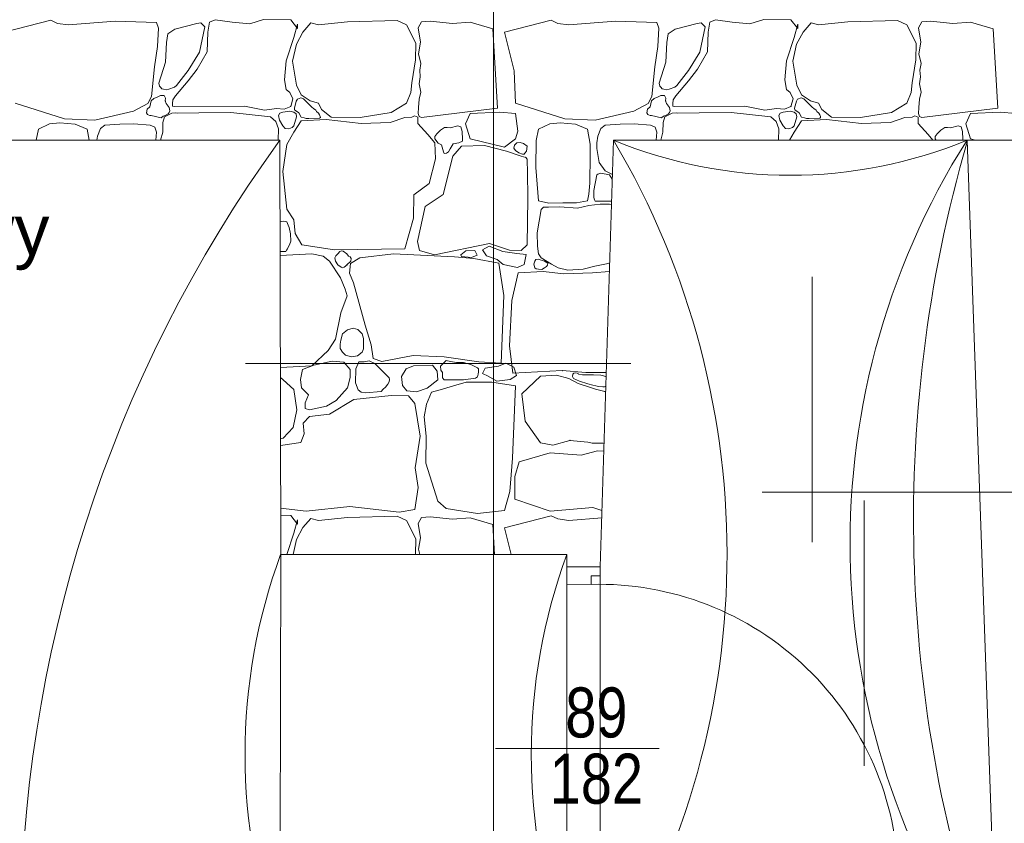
# Model space of a CAD drawing. Header units: millimetres. Extents: x -573548 to 674770, y -210017 to -47794.
# Tile 158 of 234: x 99977 to 102929, y -96006 to -93597. Entities that reach past the tile are written whole.
import ezdxf
from ezdxf.enums import TextEntityAlignment as Align

# ---------------------------------------------------------------- set-up
doc = ezdxf.new("R2010")
doc.units = ezdxf.units.MM
for name, color, linetype, lineweight in [('A.02 RZUT PIWNICY_is$0$_HATCH_Nr_pióra__18', 8, 'Continuous', 9), ('A.02 RZUT PIWNICY_is$0$A-DRZWI_Nr_pióra__9', 8, 'Continuous', 9), ('A.02 RZUT PIWNICY_is$0$A-WYSOKOSCI_Nr_pióra__7', 8, 'Continuous', 9), ('A.02 RZUT PIWNICY_is$0$DIM MALY_Nr_pióra__8', 8, 'Continuous', 9), ('A.02 RZUT PIWNICY_is$0$DRZWI_Nr_pióra__41', 8, 'Continuous', 9), ('A.02 RZUT PIWNICY_is$0$opisy inne_Nr_pióra__1', 8, 'Continuous', 9), ('A.02 RZUT PIWNICY_is$0$opisy inne_Nr_pióra__12', 8, 'Continuous', 9), ('A.02 RZUT PIWNICY_is$0$opisy inne_Nr_pióra__25', 8, 'Continuous', 9), ('A.02 RZUT PIWNICY_is$0$podciagi_Nr_pióra__1', 8, 'Continuous', 9), ('A.02 RZUT PIWNICY_is$0$strop_Nr_pióra__1', 8, 'Continuous', 9), ('A.02 RZUT PIWNICY_is$0$Structural - Bearing_Nr_pióra__21', 8, 'Continuous', 9), ('A.02 RZUT PIWNICY_is$0$Structural - Grid', 8, 'Continuous', 9), ('A.02 RZUT PIWNICY_is$0$Structural - Grid_Nr_pióra__17', 8, 'Continuous', 9)]:
    doc.layers.add(name, color=color, linetype=linetype, lineweight=lineweight)
doc.styles.add('A.02 RZUT PIWNICY_is$0$STYL_AUTOMATYCZNY_1', font='arial.ttf')
doc.styles.add('A.02 RZUT PIWNICY_is$0$STYL_AUTOMATYCZNY_4', font='arial.ttf', dxfattribs={"width": 0.8})

# ---------------------------------------------------------------- blocks, each defined once
blk = doc.blocks.new('*X48632')
at = {"layer": 'A.02 RZUT PIWNICY_is$0$_HATCH_Nr_pióra__18'}
for p, q in [((100500, -93635.1), (100639.9, -93598.7)), ((100639.9, -93598.7), (100660.1, -93608.2)), ((100660.1, -93608.2), (100693.4, -93613.1)), ((100693.4, -93613.1), (100833.4, -93602)), ((100833.4, -93602), (100956.8, -93605.7)), ((100956.8, -93605.7), (100963.4, -93622.2)), ((101077.8, -93608.2), (101011.7, -93626)), ((101090.2, -93606.5), (101077.8, -93608.2)), ((101101.9, -93618.9), (101090.2, -93606.5)), ((101115.8, -93604.4), (101111.3, -93634.6)), ((101133.2, -93597.8), (101115.8, -93604.4)), ((101183.5, -93604.4), (101133.2, -93597.8)), ((101236.4, -93609.4), (101183.5, -93604.4)), ((101277.6, -93596.6), (101236.4, -93609.4)), ((101359.4, -93597.8), (101277.6, -93596.6)), ((101379.6, -93623.8), (101359.4, -93597.8)), ((101420, -93606.9), (101396.1, -93634.2)), ((101442.3, -93613.1), (101420, -93606.9)), ((101529.4, -93603.6), (101442.3, -93613.1)), ((101678.9, -93599.9), (101529.4, -93603.6)), ((101706.5, -93613.1), (101678.9, -93599.9)), ((101751.5, -93604), (101741.5, -93621.5)), ((101777.5, -93601.5), (101751.5, -93604)), ((101844.8, -93608.6), (101777.5, -93601.5)), ((101897.7, -93604.4), (101844.8, -93608.6)), ((101965.2, -93624.7), (101897.7, -93604.4)), ((102000, -93635.1), (102139.9, -93598.7)), ((102139.9, -93598.7), (102160.1, -93608.2)), ((102160.1, -93608.2), (102193.4, -93613.1)), ((102193.4, -93613.1), (102333.4, -93602)), ((102333.4, -93602), (102456.8, -93605.7)), ((102456.8, -93605.7), (102463.4, -93622.2)), ((102577.8, -93608.2), (102511.7, -93626)), ((102590.2, -93606.5), (102577.8, -93608.2)), ((102601.9, -93618.9), (102590.2, -93606.5)), ((102615.8, -93604.4), (102611.3, -93634.6)), ((102633.2, -93597.8), (102615.8, -93604.4)), ((102683.5, -93604.4), (102633.2, -93597.8)), ((102736.4, -93609.4), (102683.5, -93604.4)), ((102777.6, -93596.6), (102736.4, -93609.4)), ((102859.4, -93597.8), (102777.6, -93596.6)), ((102879.6, -93623.8), (102859.4, -93597.8)), ((102920, -93606.9), (102896.1, -93634.2)), ((102942.3, -93613.1), (102920, -93606.9)), ((103029.4, -93603.6), (102942.3, -93613.1)), ((103178.9, -93599.9), (103029.4, -93603.6)), ((103206.5, -93613.1), (103178.9, -93599.9)), ((103251.5, -93604), (103241.5, -93621.5)), ((103277.5, -93601.5), (103251.5, -93604)), ((103344.8, -93608.6), (103277.5, -93601.5)), ((103397.7, -93604.4), (103344.8, -93608.6)), ((103465.2, -93624.7), (103397.7, -93604.4)), ((100963.4, -93622.2), (100959.7, -93677.9)), ((100991.1, -93639.9), (100987, -93665.1)), ((101011.7, -93626), (100991.1, -93639.9)), ((101085.7, -93694.9), (101101.9, -93618.9)), ((101111.3, -93634.6), (101108.8, -93693.2)), ((101368.9, -93650.7), (101380, -93610.6)), ((101396.1, -93634.2), (101376.3, -93670.1)), ((101380, -93610.6), (101379.6, -93623.8)), ((101735, -93667.6), (101706.5, -93613.1)), ((101741.5, -93621.5), (101748.2, -93664.9)), ((101979.6, -93862.4), (101965.2, -93624.7)), ((102029.5, -93750.8), (102000, -93635.1)), ((102463.4, -93622.2), (102459.7, -93677.9)), ((102491.1, -93639.9), (102487, -93665.1)), ((102511.7, -93626), (102491.1, -93639.9)), ((102585.7, -93694.9), (102601.9, -93618.9)), ((102611.3, -93634.6), (102608.8, -93693.2)), ((102868.9, -93650.7), (102880, -93610.6)), ((102896.1, -93634.2), (102876.3, -93670.1)), ((102880, -93610.6), (102879.6, -93623.8)), ((103235, -93667.6), (103206.5, -93613.1)), ((103241.5, -93621.5), (103248.2, -93664.9)), ((103479.6, -93862.4), (103465.2, -93624.7)), ((100987, -93665.1), (100983.7, -93725)), ((101346.2, -93720.9), (101368.9, -93650.7)), ((101733.8, -93717.1), (101735, -93667.6)), ((101748.2, -93664.9), (101742.7, -93699.1)), ((102487, -93665.1), (102483.7, -93725)), ((102846.2, -93720.9), (102868.9, -93650.7)), ((103233.8, -93717.1), (103235, -93667.6)), ((103248.2, -93664.9), (103242.7, -93699.1)), ((100959.7, -93677.9), (100951.4, -93739)), ((101052.2, -93749.8), (101085.7, -93694.9)), ((101108.8, -93693.2), (101078.7, -93746)), ((101376.3, -93670.1), (101365.1, -93721.7)), ((102459.7, -93677.9), (102451.4, -93739)), ((102552.2, -93749.8), (102585.7, -93694.9)), ((102608.8, -93693.2), (102578.7, -93746)), ((102876.3, -93670.1), (102865.1, -93721.7)), ((100983.7, -93725), (100963.7, -93787.3)), ((101341.2, -93777.4), (101346.2, -93720.9)), ((101365.1, -93721.7), (101376.7, -93793.9)), ((101723, -93786.1), (101733.8, -93717.1)), ((101742.7, -93699.1), (101749.4, -93728.3)), ((101749.4, -93728.3), (101746.1, -93748.5)), ((102483.7, -93725), (102463.7, -93787.3)), ((102841.2, -93777.4), (102846.2, -93720.9)), ((102865.1, -93721.7), (102876.7, -93793.9)), ((103223, -93786.1), (103233.8, -93717.1)), ((103242.7, -93699.1), (103249.4, -93728.3)), ((103249.4, -93728.3), (103246.1, -93748.5)), ((100951.4, -93739), (100942, -93827.4)), ((101017.2, -93794.7), (101052.2, -93749.8)), ((101078.7, -93746), (101052.2, -93780.7)), ((101746.1, -93748.5), (101748, -93768.3)), ((102033.3, -93847.6), (102029.5, -93750.8)), ((102451.4, -93739), (102442, -93827.4)), ((102517.2, -93794.7), (102552.2, -93749.8)), ((102578.7, -93746), (102552.2, -93780.7)), ((103246.1, -93748.5), (103248, -93768.3)), ((100963.7, -93787.3), (100965.9, -93796.2)), ((101052.2, -93780.7), (101013.9, -93825.3)), ((101345.7, -93806.3), (101341.2, -93777.4)), ((101719.7, -93815), (101723, -93786.1)), ((101748, -93768.3), (101744.4, -93789.1)), ((102463.7, -93787.3), (102465.9, -93796.2)), ((102552.2, -93780.7), (102513.9, -93825.3)), ((102845.7, -93806.3), (102841.2, -93777.4)), ((103219.7, -93815), (103223, -93786.1)), ((103248, -93768.3), (103244.4, -93789.1)), ((100965.9, -93796.2), (100969.3, -93799.7)), ((100969.3, -93799.7), (100973, -93804.7)), ((100973, -93804.7), (100977.7, -93805.6)), ((100977.7, -93805.6), (100986.9, -93807.3)), ((100986.9, -93807.3), (100994.5, -93805.1)), ((100994.5, -93805.1), (101010.7, -93799.4)), ((101010.7, -93799.4), (101017.2, -93794.7)), ((101357.3, -93815.4), (101345.7, -93806.3)), ((101366, -93834.4), (101357.3, -93815.4)), ((101376.7, -93793.9), (101390.7, -93822.8)), ((101706.5, -93847.2), (101719.7, -93815)), ((101750, -93814.4), (101744.2, -93835.1)), ((101744.4, -93789.1), (101750, -93814.4)), ((102465.9, -93796.2), (102469.3, -93799.7)), ((102469.3, -93799.7), (102473, -93804.7)), ((102473, -93804.7), (102477.7, -93805.6)), ((102477.7, -93805.6), (102486.9, -93807.3)), ((102486.9, -93807.3), (102494.5, -93805.1)), ((102494.5, -93805.1), (102510.7, -93799.4)), ((102510.7, -93799.4), (102517.2, -93794.7)), ((102857.3, -93815.4), (102845.7, -93806.3)), ((102866, -93834.4), (102857.3, -93815.4)), ((102876.7, -93793.9), (102890.7, -93822.8)), ((103206.5, -93847.2), (103219.7, -93815)), ((103250, -93814.4), (103244.2, -93835.1)), ((103244.4, -93789.1), (103250, -93814.4)), ((100942, -93827.4), (100930.8, -93848)), ((100941.1, -93840.6), (100937, -93858.6)), ((100948.9, -93833.3), (100941.1, -93840.6)), ((100960.7, -93828), (100948.9, -93833.3)), ((100969.4, -93824.3), (100960.7, -93828)), ((100980.4, -93824.5), (100969.4, -93824.3)), ((100983.9, -93832.6), (100980.4, -93824.5)), ((100983.3, -93840.6), (100983.9, -93832.6)), ((100986.2, -93848.8), (100983.3, -93840.6)), ((101006.4, -93837.8), (101005.5, -93848.3)), ((101013.9, -93825.3), (101006.4, -93837.8)), ((101359.4, -93857.1), (101366, -93834.4)), ((101375.6, -93841.4), (101370.4, -93862)), ((101379.3, -93835.2), (101375.6, -93841.4)), ((101389.4, -93831.7), (101379.3, -93835.2)), ((101398.1, -93834.3), (101389.4, -93831.7)), ((101390.7, -93822.8), (101417.6, -93840.6)), ((101422.4, -93859.9), (101398.1, -93834.3)), ((101417.6, -93840.6), (101442.3, -93847.2)), ((101744.2, -93835.1), (101742.4, -93860.3)), ((102442, -93827.4), (102430.8, -93848)), ((102441.1, -93840.6), (102437, -93858.6)), ((102448.9, -93833.3), (102441.1, -93840.6)), ((102460.7, -93828), (102448.9, -93833.3)), ((102469.4, -93824.3), (102460.7, -93828)), ((102480.4, -93824.5), (102469.4, -93824.3)), ((102483.9, -93832.6), (102480.4, -93824.5)), ((102483.3, -93840.6), (102483.9, -93832.6)), ((102486.2, -93848.8), (102483.3, -93840.6)), ((102506.4, -93837.8), (102505.5, -93848.3)), ((102513.9, -93825.3), (102506.4, -93837.8)), ((102859.4, -93857.1), (102866, -93834.4)), ((102875.6, -93841.4), (102870.4, -93862)), ((102879.3, -93835.2), (102875.6, -93841.4)), ((102889.4, -93831.7), (102879.3, -93835.2)), ((102898.1, -93834.3), (102889.4, -93831.7)), ((102890.7, -93822.8), (102917.6, -93840.6)), ((102922.4, -93859.9), (102898.1, -93834.3)), ((102917.6, -93840.6), (102942.3, -93847.2)), ((103244.2, -93835.1), (103242.4, -93860.3)), ((100681.6, -93894.2), (100533.3, -93847.6)), ((100888.3, -93871.5), (100772, -93898.6)), ((100930.8, -93848), (100888.3, -93871.5)), ((100929.1, -93865), (100926.8, -93876.1)), ((100926.8, -93876.1), (100930, -93881.3)), ((100937, -93858.6), (100929.1, -93865)), ((100994.9, -93860.4), (100986.2, -93848.8)), ((100992.5, -93879.8), (100995.4, -93875.5)), ((100997.4, -93870.7), (100994.9, -93860.4)), ((100995.4, -93875.5), (100997.4, -93870.7)), ((101005.5, -93848.3), (101005.4, -93856.4)), ((101005.4, -93856.4), (101009.7, -93857.1)), ((101009.7, -93857.1), (101221.1, -93856.7)), ((101084.4, -93876.1), (101020.5, -93877.7)), ((101179.8, -93875.7), (101084.4, -93876.1)), ((101298.7, -93888.9), (101179.8, -93875.7)), ((101221.1, -93856.7), (101280.9, -93868.2)), ((101280.9, -93868.2), (101316.4, -93863.3)), ((101316.4, -93863.3), (101340, -93865.7)), ((101335.8, -93874), (101327.3, -93877.4)), ((101356.8, -93871.8), (101335.8, -93874)), ((101340, -93865.7), (101359.4, -93857.1)), ((101369.3, -93874), (101356.8, -93871.8)), ((101375.3, -93879.6), (101369.3, -93874)), ((101370.4, -93862), (101370.7, -93867.1)), ((101370.7, -93867.1), (101373.9, -93869.9)), ((101373.9, -93869.9), (101384, -93876.1)), ((101384, -93876.1), (101390.5, -93889.4)), ((101427.5, -93863.7), (101422.4, -93859.9)), ((101434.7, -93868.3), (101427.5, -93863.7)), ((101437.2, -93872.9), (101434.7, -93868.3)), ((101442.4, -93877.3), (101437.2, -93872.9)), ((101442.3, -93847.2), (101451.8, -93866.6)), ((101451.8, -93866.6), (101481.1, -93889.3)), ((101567.8, -93890.1), (101660.3, -93875.7)), ((101660.3, -93875.7), (101706.5, -93847.2)), ((101742.4, -93860.3), (101741.5, -93878)), ((101751.5, -93890.9), (101979.6, -93862.4)), ((101986.6, -93874.6), (101897.7, -93878)), ((102033.9, -93878), (101986.6, -93874.6)), ((102181.6, -93894.2), (102033.3, -93847.6)), ((102388.3, -93871.5), (102272, -93898.6)), ((102430.8, -93848), (102388.3, -93871.5)), ((102429.1, -93865), (102426.8, -93876.1)), ((102426.8, -93876.1), (102430, -93881.3)), ((102437, -93858.6), (102429.1, -93865)), ((102494.9, -93860.4), (102486.2, -93848.8)), ((102492.5, -93879.8), (102495.4, -93875.5)), ((102497.4, -93870.7), (102494.9, -93860.4)), ((102495.4, -93875.5), (102497.4, -93870.7)), ((102505.5, -93848.3), (102505.4, -93856.4)), ((102505.4, -93856.4), (102509.7, -93857.1)), ((102509.7, -93857.1), (102721.1, -93856.7)), ((102584.4, -93876.1), (102520.5, -93877.7)), ((102679.8, -93875.7), (102584.4, -93876.1)), ((102798.7, -93888.9), (102679.8, -93875.7)), ((102721.1, -93856.7), (102780.9, -93868.2)), ((102780.9, -93868.2), (102816.4, -93863.3)), ((102816.4, -93863.3), (102840, -93865.7)), ((102835.8, -93874), (102827.3, -93877.4)), ((102856.8, -93871.8), (102835.8, -93874)), ((102840, -93865.7), (102859.4, -93857.1)), ((102869.3, -93874), (102856.8, -93871.8)), ((102875.3, -93879.6), (102869.3, -93874)), ((102870.4, -93862), (102870.7, -93867.1)), ((102870.7, -93867.1), (102873.9, -93869.9)), ((102873.9, -93869.9), (102884, -93876.1)), ((102884, -93876.1), (102890.5, -93889.4)), ((102927.5, -93863.7), (102922.4, -93859.9)), ((102934.7, -93868.3), (102927.5, -93863.7)), ((102937.2, -93872.9), (102934.7, -93868.3)), ((102942.4, -93877.3), (102937.2, -93872.9)), ((102942.3, -93847.2), (102951.8, -93866.6)), ((102951.8, -93866.6), (102981.1, -93889.3)), ((103067.8, -93890.1), (103160.3, -93875.7)), ((103160.3, -93875.7), (103206.5, -93847.2)), ((103242.4, -93860.3), (103241.5, -93878)), ((103251.5, -93890.9), (103479.6, -93862.4)), ((103486.6, -93874.6), (103397.7, -93878)), ((103533.9, -93878), (103486.6, -93874.6)), ((100772, -93898.6), (100681.6, -93894.2)), ((100930, -93881.3), (100932.2, -93882)), ((100932.2, -93882), (100936.7, -93884.3)), ((100936.7, -93884.3), (100941.1, -93884.7)), ((100941.1, -93884.7), (100970.8, -93891.3)), ((100970.8, -93891.3), (100977.4, -93886.5)), ((100976.1, -93905.4), (100975.6, -93934)), ((100980.8, -93888.9), (100976.1, -93905.4)), ((100977.4, -93886.5), (100983.3, -93884.7)), ((101003.5, -93877.4), (100980.8, -93888.9)), ((100983.3, -93884.7), (100992.5, -93879.8)), ((101015, -93876.8), (101003.5, -93877.4)), ((101020.5, -93877.7), (101015, -93876.8)), ((101314.6, -93902.9), (101298.7, -93888.9)), ((101323.1, -93924.6), (101314.6, -93902.9)), ((101327.3, -93877.4), (101322.7, -93884)), ((101322.7, -93884), (101325.6, -93898.2)), ((101325.6, -93898.2), (101335.8, -93915.3)), ((101369.3, -93915.3), (101376.8, -93888.7)), ((101390.7, -93900.4), (101369.3, -93934.7)), ((101376.8, -93888.7), (101375.3, -93879.6)), ((101390.5, -93889.4), (101399.8, -93891.4)), ((101465.9, -93896.3), (101390.7, -93900.4)), ((101399.8, -93891.4), (101405.4, -93893.6)), ((101405.4, -93893.6), (101413.6, -93893.1)), ((101413.6, -93893.1), (101445.9, -93892.2)), ((101446.1, -93882.6), (101442.4, -93877.3)), ((101445.9, -93892.2), (101448.3, -93890.3)), ((101448.2, -93887), (101446.1, -93882.6)), ((101448.3, -93890.3), (101448.2, -93887)), ((101570.7, -93908.3), (101465.9, -93896.3)), ((101481.1, -93889.3), (101567.8, -93890.1)), ((101657.8, -93905.4), (101570.7, -93908.3)), ((101701.2, -93890.5), (101657.8, -93905.4)), ((101722.9, -93889.1), (101701.2, -93890.5)), ((101730.3, -93885.3), (101722.9, -93889.1)), ((101740.9, -93889.8), (101730.3, -93885.3)), ((101740.4, -93908.3), (101740.9, -93889.8)), ((101741.5, -93878), (101744.4, -93887.3)), ((101744.4, -93887.3), (101751.5, -93890.9)), ((101897.7, -93878), (101883.3, -93909.6)), ((102040.6, -93931.7), (102033.9, -93878)), ((102272, -93898.6), (102181.6, -93894.2)), ((102430, -93881.3), (102432.2, -93882)), ((102432.2, -93882), (102436.7, -93884.3)), ((102436.7, -93884.3), (102441.1, -93884.7)), ((102441.1, -93884.7), (102470.8, -93891.3)), ((102470.8, -93891.3), (102477.4, -93886.5)), ((102476.1, -93905.4), (102475.6, -93934)), ((102480.8, -93888.9), (102476.1, -93905.4)), ((102477.4, -93886.5), (102483.3, -93884.7)), ((102503.5, -93877.4), (102480.8, -93888.9)), ((102483.3, -93884.7), (102492.5, -93879.8)), ((102515, -93876.8), (102503.5, -93877.4)), ((102520.5, -93877.7), (102515, -93876.8)), ((102814.6, -93902.9), (102798.7, -93888.9)), ((102823.1, -93924.6), (102814.6, -93902.9)), ((102827.3, -93877.4), (102822.7, -93884)), ((102822.7, -93884), (102825.6, -93898.2)), ((102825.6, -93898.2), (102835.8, -93915.3)), ((102869.3, -93915.3), (102876.8, -93888.7)), ((102890.7, -93900.4), (102869.3, -93934.7)), ((102876.8, -93888.7), (102875.3, -93879.6)), ((102890.5, -93889.4), (102899.8, -93891.4)), ((102965.9, -93896.3), (102890.7, -93900.4)), ((102899.8, -93891.4), (102905.4, -93893.6)), ((102905.4, -93893.6), (102913.6, -93893.1)), ((102913.6, -93893.1), (102945.9, -93892.2)), ((102946.1, -93882.6), (102942.4, -93877.3)), ((102945.9, -93892.2), (102948.3, -93890.3)), ((102948.2, -93887), (102946.1, -93882.6)), ((102948.3, -93890.3), (102948.2, -93887)), ((103070.7, -93908.3), (102965.9, -93896.3)), ((102981.1, -93889.3), (103067.8, -93890.1)), ((103157.8, -93905.4), (103070.7, -93908.3)), ((103201.2, -93890.5), (103157.8, -93905.4)), ((103222.9, -93889.1), (103201.2, -93890.5)), ((103230.3, -93885.3), (103222.9, -93889.1)), ((103240.9, -93889.8), (103230.3, -93885.3)), ((103240.4, -93908.3), (103240.9, -93889.8)), ((103241.5, -93878), (103244.4, -93887.3)), ((103244.4, -93887.3), (103251.5, -93890.9)), ((103397.7, -93878), (103383.3, -93909.6)), ((100602.8, -93925.6), (100595.8, -93958.2)), ((100636.7, -93909.7), (100602.8, -93925.6)), ((100667.1, -93906.2), (100636.7, -93909.7)), ((100713.4, -93910.7), (100667.1, -93906.2)), ((100749, -93925.6), (100713.4, -93910.7)), ((100755.4, -93958.2), (100749, -93925.6)), ((100789.5, -93923.5), (100780.3, -93946.2)), ((100801.9, -93913.7), (100789.5, -93923.5)), ((100846.8, -93910.7), (100801.9, -93913.7)), ((100889, -93909.3), (100846.8, -93910.7)), ((100937.7, -93913.7), (100889, -93909.3)), ((100952.2, -93919.1), (100937.7, -93913.7)), ((100957.4, -93934.5), (100952.2, -93919.1)), ((100954.7, -93958.2), (100957.4, -93934.5)), ((100975.6, -93934), (100969.4, -93958.2)), ((101322.2, -93958.2), (101323.1, -93924.6)), ((101335.8, -93915.3), (101342.6, -93923)), ((101342.6, -93923), (101353.4, -93924.1)), ((101369.3, -93934.7), (101347.8, -93971)), ((101353.4, -93924.1), (101363.5, -93920.9)), ((101363.5, -93920.9), (101369.3, -93915.3)), ((101770.9, -93940.9), (101740.4, -93908.3)), ((101808.5, -93928), (101797.3, -93939.2)), ((101820.6, -93920.3), (101808.5, -93928)), ((101828.4, -93920.2), (101820.6, -93920.3)), ((101837.8, -93921.1), (101828.4, -93920.2)), ((101860.2, -93915.3), (101837.8, -93921.1)), ((101869.5, -93918.4), (101860.2, -93915.3)), ((101873.2, -93932.3), (101869.5, -93918.4)), ((101874.7, -93955), (101873.2, -93932.3)), ((101883.3, -93909.6), (101897.7, -93954.7)), ((102033.9, -93954.7), (102040.6, -93931.7)), ((102102.8, -93925.6), (102095.6, -93959.1)), ((102136.7, -93909.7), (102102.8, -93925.6)), ((102167.1, -93906.2), (102136.7, -93909.7)), ((102213.4, -93910.7), (102167.1, -93906.2)), ((102249, -93925.6), (102213.4, -93910.7)), ((102257.7, -93970.1), (102249, -93925.6)), ((102289.5, -93923.5), (102280.3, -93946.2)), ((102301.9, -93913.7), (102289.5, -93923.5)), ((102346.8, -93910.7), (102301.9, -93913.7)), ((102389, -93909.3), (102346.8, -93910.7)), ((102437.7, -93913.7), (102389, -93909.3)), ((102452.2, -93919.1), (102437.7, -93913.7)), ((102457.4, -93934.5), (102452.2, -93919.1)), ((102454.7, -93958.2), (102457.4, -93934.5)), ((102475.6, -93934), (102469.4, -93958.2)), ((102822.2, -93958.2), (102823.1, -93924.6)), ((102835.8, -93915.3), (102842.6, -93923)), ((102842.6, -93923), (102853.4, -93924.1)), ((102853.4, -93924.1), (102863.5, -93920.9)), ((102869.3, -93934.7), (102855.4, -93958.2)), ((102863.5, -93920.9), (102869.3, -93915.3)), ((103270.9, -93940.9), (103240.4, -93908.3)), ((103308.5, -93928), (103297.3, -93939.2)), ((103320.6, -93920.3), (103308.5, -93928)), ((103328.4, -93920.2), (103320.6, -93920.3)), ((103337.8, -93921.1), (103328.4, -93920.2)), ((103360.2, -93915.3), (103337.8, -93921.1)), ((103369.5, -93918.4), (103360.2, -93915.3)), ((103373.2, -93932.3), (103369.5, -93918.4)), ((103374.7, -93955), (103373.2, -93932.3)), ((103383.3, -93909.6), (103397.7, -93954.7)), ((100780.3, -93946.2), (100778.2, -93958.2)), ((101791.6, -93966.1), (101770.9, -93940.9)), ((101797.3, -93939.2), (101791.5, -93947.8)), ((101791.5, -93947.8), (101791.6, -93954.7)), ((101791.6, -93954.7), (101801.4, -93967.4)), ((101863.8, -93966.2), (101874.3, -93961.8)), ((101874.3, -93961.8), (101874.7, -93955)), ((101897.7, -93954.7), (102000.8, -93979.2)), ((102000.8, -93979.2), (102033.9, -93954.7)), ((102095.6, -93959.1), (102094, -94040)), ((102280.3, -93946.2), (102276.8, -93966.3)), ((103285.1, -93958.2), (103270.9, -93940.9)), ((103297.3, -93939.2), (103291.5, -93947.8)), ((103291.5, -93947.8), (103291.6, -93954.7)), ((103291.6, -93954.7), (103294.3, -93958.2)), ((103374.5, -93958.2), (103374.7, -93955)), ((103397.7, -93954.7), (103412.4, -93958.2)), ((101347.8, -93971), (101335.8, -94052.3)), ((101793.2, -94014.4), (101791.6, -93966.1)), ((101801.4, -93967.4), (101811.4, -93972.5)), ((101811.4, -93972.5), (101817.6, -93992.9)), ((101817.6, -93992.9), (101819.8, -93998.4)), ((101826.4, -93997.6), (101832.1, -93993.1)), ((101832.1, -93993.1), (101838, -93984.7)), ((101838, -93984.7), (101846.1, -93969.2)), ((101871.6, -93976.8), (101845.2, -94006.5)), ((101846.1, -93969.2), (101863.8, -93966.2)), ((101940.2, -93974.3), (101871.6, -93976.8)), ((102006.2, -93991.2), (101940.2, -93974.3)), ((102050.8, -94006.5), (102006.2, -93991.2)), ((102028.7, -93982.7), (102030.4, -93972.9)), ((102033.9, -93989), (102028.7, -93982.7)), ((102030.4, -93972.9), (102037.7, -93966.2)), ((102043, -93996.7), (102033.9, -93989)), ((102037.7, -93966.2), (102047.7, -93965)), ((102047.7, -93965), (102056.9, -93968.2)), ((102056.9, -93968.2), (102068, -93976.7)), ((102066.1, -93991), (102061.8, -93997.2)), ((102068, -93976.7), (102066.1, -93991)), ((102257.4, -94003.2), (102257.7, -93970.1)), ((102276.8, -93966.3), (102277.1, -93983.3)), ((102277.1, -93983.3), (102283.9, -94025.2)), ((101774.6, -94088.2), (101793.2, -94014.4)), ((101845.2, -94006.5), (101816.3, -94121.3)), ((101819.8, -93998.4), (101826.4, -93997.6)), ((102054.2, -94000.7), (102043, -93996.7)), ((102064.2, -94010.3), (102050.8, -94006.5)), ((102059.2, -94000.1), (102054.2, -94000.7)), ((102061.8, -93997.2), (102059.2, -94000.1)), ((102068.4, -94015.3), (102064.2, -94010.3)), ((102068.6, -94019.3), (102068.4, -94015.3)), ((102069, -94053.2), (102068.6, -94019.3)), ((102256.2, -94086.9), (102257.4, -94003.2)), ((101335.8, -94052.3), (101347.4, -94165)), ((102070.6, -94132.8), (102069, -94053.2)), ((102094, -94040), (102102.8, -94140.3)), ((102283.9, -94025.2), (102301.9, -94050.4)), ((102301.9, -94050.4), (102324, -94061.6)), ((102277.1, -94062.2), (102268.3, -94109.6)), ((102280.3, -94060.2), (102277.1, -94062.2)), ((102288.8, -94057.8), (102280.3, -94060.2)), ((102314.8, -94062.2), (102288.8, -94057.8)), ((102323.6, -94075.5), (102314.8, -94062.2)), ((101728.8, -94122.1), (101774.6, -94088.2)), ((102253.7, -94120.2), (102256.2, -94086.9)), ((102268.3, -94109.6), (102268, -94129.8)), ((101727.2, -94191.9), (101728.8, -94122.1)), ((101816.3, -94121.3), (101762.7, -94157.2)), ((102068.1, -94271.9), (102070.6, -94132.8)), ((102102.8, -94140.3), (102133.2, -94147.1)), ((102215.8, -94146.4), (102249, -94140.3)), ((102249, -94140.3), (102253.7, -94120.2)), ((102268, -94129.8), (102270.6, -94136.8)), ((102270.6, -94136.8), (102272.2, -94140.8)), ((102272.2, -94140.8), (102277.1, -94141.7)), ((102277.1, -94141.7), (102314.8, -94141.7)), ((102314.8, -94141.7), (102321.6, -94141.1)), ((101347.4, -94165), (101368.9, -94196.8)), ((101762.7, -94157.2), (101739.1, -94262.4)), ((102110.6, -94166.5), (102098.6, -94236.2)), ((102116.9, -94159.5), (102110.6, -94166.5)), ((102131.9, -94159), (102116.9, -94159.5)), ((102166.7, -94158.5), (102131.9, -94159)), ((102133.2, -94147.1), (102175.6, -94146.6)), ((102219.7, -94161.8), (102166.7, -94158.5)), ((102175.6, -94146.6), (102215.8, -94146.4)), ((102253, -94154.5), (102219.7, -94161.8)), ((102286.9, -94149.8), (102253, -94154.5)), ((102315.4, -94150.3), (102286.9, -94149.8)), ((102321.2, -94151.6), (102315.4, -94150.3)), ((101368.9, -94196.8), (101373, -94238.5)), ((101701.2, -94284.3), (101727.2, -94191.9)), ((101337.8, -94201.3), (101327.7, -94203.6)), ((101348.1, -94202.8), (101337.8, -94201.3)), ((101352.3, -94212.9), (101348.1, -94202.8)), ((101355.3, -94220.6), (101352.3, -94212.9)), ((101358.8, -94239.5), (101355.3, -94220.6)), ((101359.8, -94261.6), (101358.8, -94239.5)), ((101373, -94238.5), (101392.4, -94272.4)), ((102098.6, -94236.2), (102099.1, -94275.9)), ((101344.5, -94291.8), (101347.3, -94288.5)), ((101347.3, -94288.5), (101350.3, -94284.5)), ((101350.3, -94284.5), (101352.3, -94279)), ((101352.3, -94279), (101356, -94272.6)), ((101356, -94272.6), (101359.8, -94261.6)), ((101392.4, -94272.4), (101491, -94287.6)), ((101491, -94287.6), (101701.2, -94284.3)), ((101739.1, -94262.4), (101745.3, -94289.3)), ((101745.3, -94289.3), (101790.7, -94301.7)), ((101790.7, -94301.7), (101955.9, -94268.6)), ((101884.7, -94289.8), (101911.2, -94288.8)), ((101911.2, -94288.8), (101918, -94303.5)), ((101954.3, -94276.5), (101934.2, -94286.8)), ((101934.2, -94286.8), (101946, -94305.5)), ((101995.6, -94292.2), (101954.3, -94276.5)), ((101955.9, -94268.6), (102015.3, -94288.5)), ((102015.3, -94288.5), (102050.8, -94289.3)), ((102050.8, -94289.3), (102068.1, -94271.9)), ((102099.1, -94275.9), (102102.4, -94299.1)), ((101327.8, -94292.1), (101330.8, -94292.1)), ((101422.4, -94299.2), (101327.8, -94303.8)), ((101330.8, -94292.1), (101344.5, -94291.8)), ((101456.8, -94306.6), (101422.4, -94299.2)), ((101475.8, -94321.5), (101456.8, -94306.6)), ((101495, -94305.3), (101491.5, -94310.7)), ((101491.5, -94310.7), (101493.3, -94321.1)), ((101501, -94299.2), (101495, -94305.3)), ((101506.5, -94292.1), (101501, -94299.2)), ((101511.8, -94289.9), (101506.5, -94292.1)), ((101517.1, -94290.9), (101511.8, -94289.9)), ((101527.8, -94299.2), (101517.1, -94290.9)), ((101532.4, -94305.7), (101527.8, -94299.2)), ((101537.3, -94308.3), (101532.4, -94305.7)), ((101540.4, -94313.6), (101537.3, -94308.3)), ((101566.2, -94311.2), (101538.5, -94327.7)), ((101539.6, -94320.7), (101540.4, -94313.6)), ((101668.1, -94299.2), (101566.2, -94311.2)), ((101850.2, -94308.3), (101668.1, -94299.2)), ((101908.4, -94313.6), (101850.2, -94308.3)), ((101869.5, -94302), (101884.7, -94289.8)), ((101871.9, -94307.4), (101869.5, -94302)), ((101901.9, -94309.9), (101871.9, -94307.4)), ((101918, -94303.5), (101901.9, -94309.9)), ((101983, -94326.8), (101908.4, -94313.6)), ((101946, -94305.5), (101978.9, -94316.3)), ((101978.9, -94316.3), (101996.1, -94331)), ((102037.8, -94298.1), (101995.6, -94292.2)), ((102065.2, -94301.1), (102037.8, -94298.1)), ((102058.9, -94331), (102065.2, -94301.1)), ((102094.3, -94315.8), (102091.5, -94320.9)), ((102101, -94314.7), (102094.3, -94315.8)), ((102120.5, -94320.9), (102101, -94314.7)), ((102102.4, -94299.1), (102110.6, -94310.7)), ((102110.6, -94310.7), (102141.2, -94329.9)), ((101508.4, -94371.4), (101475.8, -94321.5)), ((101493.3, -94321.1), (101501, -94332.2)), ((101501, -94332.2), (101510.3, -94339.6)), ((101510.3, -94339.6), (101515, -94341)), ((101515, -94341), (101519.9, -94339.5)), ((101519.9, -94339.5), (101523.3, -94336)), ((101523.3, -94336), (101527.8, -94332.2)), ((101527.8, -94332.2), (101539.6, -94320.7)), ((101538.5, -94327.7), (101535.6, -94357)), ((101998, -94423.9), (101983, -94326.8)), ((101996.1, -94331), (102039.2, -94339.8)), ((102039.2, -94339.8), (102058.9, -94331)), ((102091.5, -94320.9), (102088.7, -94330.1)), ((102088.7, -94330.1), (102091.5, -94341.1)), ((102091.5, -94341.1), (102095.5, -94344)), ((102095.5, -94344), (102102.2, -94345.5)), ((102102.2, -94345.5), (102112.1, -94346)), ((102112.1, -94346), (102120.5, -94341.1)), ((102129.9, -94326.9), (102120.5, -94320.9)), ((102120.5, -94341.1), (102126.6, -94337.5)), ((102126.6, -94337.5), (102129.4, -94333)), ((102129.4, -94333), (102129.9, -94326.9)), ((102141.2, -94329.9), (102161.6, -94341.1)), ((102161.6, -94341.1), (102190.1, -94347.7)), ((102190.1, -94347.7), (102236.6, -94345.1)), ((102236.6, -94345.1), (102271.5, -94336.5)), ((102271.5, -94336.5), (102305.8, -94329)), ((102305.8, -94329), (102315.8, -94325.8)), ((101522.8, -94405.3), (101508.4, -94371.4)), ((101535.6, -94357), (101547.4, -94386.3)), ((102041.8, -94356.5), (102022.4, -94439.4)), ((102116.5, -94352), (102041.8, -94356.5)), ((102178.7, -94358.9), (102116.5, -94352)), ((102264.6, -94356.1), (102178.7, -94358.9)), ((102315, -94351.7), (102264.6, -94356.1)), ((101528.6, -94425.1), (101522.8, -94405.3)), ((101547.4, -94386.3), (101583.1, -94512.6)), ((101509.6, -94475.9), (101528.6, -94425.1)), ((101990.1, -94626.5), (101998, -94423.9)), ((102022.4, -94439.4), (102015.9, -94575.1)), ((101493.9, -94555.1), (101509.6, -94475.9)), ((101546.4, -94521.9), (101529.4, -94526.8)), ((101560.2, -94526), (101546.4, -94521.9)), ((101583.1, -94512.6), (101600.4, -94572)), ((101471.6, -94588.6), (101493.9, -94555.1)), ((101514.8, -94538.7), (101510.1, -94558.2)), ((101529.4, -94526.8), (101514.8, -94538.7)), ((101573.5, -94538.7), (101560.2, -94526)), ((101577.3, -94553), (101573.5, -94538.7)), ((101577.8, -94568.7), (101577.3, -94553)), ((101508.2, -94570.3), (101508, -94582.7)), ((101508, -94582.7), (101514.8, -94593.9)), ((101510.1, -94558.2), (101508.2, -94570.3)), ((101573.5, -94593.9), (101577.9, -94583.7)), ((101577.9, -94583.7), (101577.8, -94568.7)), ((101600.4, -94572), (101606.2, -94612.9)), ((102015.9, -94575.1), (102025.9, -94656.8)), ((101422.4, -94634.8), (101471.6, -94588.6)), ((101514.8, -94593.9), (101523.5, -94603.3)), ((101523.5, -94603.3), (101542.1, -94607.9)), ((101542.1, -94607.9), (101559.8, -94604.5)), ((101559.8, -94604.5), (101573.5, -94593.9)), ((101606.2, -94612.9), (101632.2, -94621.6)), ((101632.2, -94621.6), (101726.3, -94604.2)), ((101726.3, -94604.2), (101820, -94607.5)), ((101820, -94607.5), (101923.7, -94623.2)), ((101328.4, -94639.7), (101422.4, -94634.8)), ((101429.1, -94632.7), (101394.9, -94646.4)), ((101484, -94621.2), (101429.1, -94632.7)), ((101519.1, -94624.1), (101484, -94621.2)), ((101537.7, -94645.5), (101519.1, -94624.1)), ((101554.4, -94643.5), (101553.8, -94686)), ((101563.7, -94622.8), (101554.4, -94643.5)), ((101579.9, -94623.4), (101563.7, -94622.8)), ((101594.3, -94619.7), (101579.9, -94623.4)), ((101611.6, -94628.2), (101594.3, -94619.7)), ((101654.5, -94671.1), (101611.6, -94628.2)), ((101727.2, -94635.2), (101705.7, -94644.3)), ((101785, -94632.7), (101727.2, -94635.2)), ((101798.6, -94650.5), (101785, -94632.7)), ((101820, -94624.5), (101808.5, -94636.4)), ((101808.5, -94636.4), (101809.5, -94648.2)), ((101826, -94618.9), (101820, -94624.5)), ((101839, -94621.9), (101826, -94618.9)), ((101856.8, -94624.8), (101839, -94621.9)), ((101877, -94624.5), (101856.8, -94624.8)), ((101899.9, -94630.5), (101877, -94624.5)), ((101909.7, -94635.9), (101899.9, -94630.5)), ((101919, -94640.5), (101909.7, -94635.9)), ((101922.5, -94644.4), (101919, -94640.5)), ((101923.7, -94623.2), (101990.1, -94626.5)), ((101934.3, -94658.2), (101942.1, -94642)), ((101942.1, -94642), (101982.4, -94636)), ((101982.4, -94636), (102004.1, -94626.9)), ((102004.1, -94626.9), (102028.2, -94639)), ((102028.2, -94639), (102036, -94663.6)), ((101337.1, -94676.9), (101328.5, -94669.4)), ((101394.9, -94646.4), (101388.6, -94676.2)), ((101530.1, -94701), (101537.3, -94670.3)), ((101537.3, -94670.3), (101537.7, -94645.5)), ((101656.1, -94675.5), (101654.5, -94671.1)), ((101705.7, -94644.3), (101691.9, -94666.6)), ((101691.9, -94666.6), (101694.6, -94693.4)), ((101800.9, -94676.4), (101798.6, -94650.5)), ((101809.5, -94648.2), (101814.3, -94655.2)), ((101814.3, -94655.2), (101814.1, -94662.5)), ((101814.1, -94662.5), (101815, -94670.9)), ((101815, -94670.9), (101820, -94676.5)), ((101877, -94676.5), (101913.3, -94672)), ((101913.3, -94672), (101919.8, -94667.6)), ((101919.8, -94667.6), (101921.7, -94659.5)), ((101921.7, -94659.5), (101922.6, -94652.9)), ((101922.6, -94652.9), (101922.5, -94644.4)), ((101951.7, -94665.5), (101934.3, -94658.2)), ((101977, -94681.1), (101951.7, -94665.5)), ((102036, -94663.6), (102017.3, -94676.3)), ((102025.9, -94656.8), (102173.7, -94649.3)), ((102108.2, -94665.9), (102052.7, -94718.8)), ((102156.8, -94663.3), (102108.2, -94665.9)), ((102193.1, -94673.1), (102156.8, -94663.3)), ((102173.7, -94649.3), (102244, -94654.6)), ((102221.7, -94687.8), (102193.1, -94673.1)), ((102205.4, -94660.2), (102204.3, -94666.8)), ((102204.3, -94666.8), (102207.1, -94673.1)), ((102208.3, -94656.8), (102205.4, -94660.2)), ((102207.1, -94673.1), (102225.1, -94680.6)), ((102214.3, -94656.3), (102208.3, -94656.8)), ((102218.6, -94657.1), (102214.3, -94656.3)), ((102221.9, -94658.6), (102218.6, -94657.1)), ((102223.6, -94660.6), (102221.9, -94658.6)), ((102234.4, -94661.5), (102223.6, -94660.6)), ((102267.6, -94661.4), (102234.4, -94661.5)), ((102244, -94654.6), (102305.6, -94654.6)), ((102288.8, -94663.3), (102267.6, -94661.4)), ((102297.2, -94664.7), (102288.8, -94663.3)), ((102304.9, -94668.3), (102297.2, -94664.7)), ((102305.2, -94668.6), (102304.9, -94668.3)), ((101369.3, -94705.8), (101337.1, -94676.9)), ((101388.6, -94676.2), (101392, -94701.3)), ((101392, -94701.3), (101412.6, -94721.5)), ((101496, -94738.8), (101530.1, -94701)), ((101553.8, -94686), (101561.3, -94706.8)), ((101636.4, -94705), (101643.4, -94698.7)), ((101643.4, -94698.7), (101650.3, -94689.5)), ((101650.3, -94689.5), (101655.1, -94682.5)), ((101655.1, -94682.5), (101656.1, -94675.5)), ((101694.6, -94693.4), (101707.8, -94710.3)), ((101736.2, -94713.2), (101768.9, -94702.1)), ((101768.9, -94702.1), (101800.9, -94676.4)), ((101847.7, -94695.1), (101807.7, -94706.6)), ((101820, -94676.5), (101877, -94676.5)), ((101885.7, -94683.5), (101847.7, -94695.1)), ((101924.1, -94683.5), (101885.7, -94683.5)), ((101962.5, -94683.5), (101924.1, -94683.5)), ((102033.4, -94695.2), (101962.5, -94683.5)), ((102017.3, -94676.3), (101977, -94681.1)), ((102024, -94911.3), (102033.4, -94695.2)), ((102255, -94699.2), (102221.7, -94687.8)), ((102225.1, -94680.6), (102250.1, -94688.6)), ((102250.1, -94688.6), (102265.2, -94692.7)), ((102273.3, -94704.8), (102255, -94699.2)), ((102265.2, -94692.7), (102274.7, -94694.4)), ((102274.7, -94694.4), (102282.4, -94696.9)), ((102282.4, -94696.9), (102294.9, -94698)), ((102294.9, -94698), (102300.6, -94697.5)), ((102300.6, -94697.5), (102304.3, -94695.7)), ((101377.9, -94767.3), (101369.3, -94705.8)), ((101412.6, -94721.5), (101402.3, -94745.8)), ((101660.7, -94724), (101548.4, -94736.3)), ((101561.3, -94706.8), (101570.9, -94713.8)), ((101570.9, -94713.8), (101583.9, -94716.1)), ((101583.9, -94716.1), (101630.2, -94711.7)), ((101630.2, -94711.7), (101636.5, -94704.7)), ((101712.3, -94724.8), (101660.7, -94724)), ((101707.8, -94710.3), (101736.2, -94713.2)), ((101731.3, -94747.8), (101712.3, -94724.8)), ((101782, -94714.3), (101766.9, -94750.2)), ((101807.7, -94706.6), (101782, -94714.3)), ((102052.7, -94718.8), (102062.5, -94800.5)), ((102293.1, -94710), (102273.3, -94704.8)), ((102301.6, -94711.7), (102293.1, -94710)), ((102303.8, -94713.5), (102301.6, -94711.7)), ((101402.3, -94745.8), (101402.7, -94763.2)), ((101415.9, -94766.9), (101466.3, -94755.7)), ((101466.3, -94755.7), (101496, -94738.8)), ((101548.4, -94736.3), (101476.2, -94780.1)), ((101747.4, -94846.1), (101731.3, -94747.8)), ((101766.9, -94750.2), (101759.4, -94787.8)), ((101366.8, -94819.7), (101377.9, -94767.3)), ((101415.9, -94787.1), (101396.5, -94806.9)), ((101402.7, -94763.2), (101415.9, -94766.9)), ((101476.2, -94780.1), (101415.9, -94787.1)), ((101759.4, -94787.8), (101765.9, -94845.9)), ((101337.1, -94851.9), (101366.8, -94819.7)), ((101396.5, -94806.9), (101399.4, -94839.1)), ((102062.5, -94800.5), (102108.2, -94865.9)), ((101399.4, -94839.1), (101389.9, -94865.1)), ((101732.9, -94940.3), (101747.4, -94846.1)), ((101765.9, -94845.9), (101764.3, -94926.6)), ((101328.8, -94853.8), (101337.1, -94851.9)), ((101389.9, -94865.1), (101328.8, -94873.5)), ((102108.2, -94865.9), (102145.2, -94873)), ((102145.2, -94873), (102196.7, -94858.3)), ((102196.7, -94858.3), (102249.9, -94864.2)), ((102249.9, -94864.2), (102263.2, -94866.6)), ((102263.2, -94866.6), (102296.3, -94867.2)), ((102296.3, -94867.2), (102299, -94867.5)), ((102136.9, -94895.3), (102044.4, -94922.9)), ((102230.3, -94903.1), (102136.9, -94895.3)), ((102279.4, -94889.5), (102230.3, -94903.1)), ((102298.2, -94890.9), (102279.4, -94889.5)), ((101764.3, -94926.6), (101800.2, -95041)), ((102016.2, -95011.5), (102024, -94911.3)), ((102044.4, -94922.9), (102031.9, -94967)), ((101741.6, -94999.3), (101732.9, -94940.3)), ((102031.9, -94967), (102031.1, -95034.2)), ((101731.3, -95065.8), (101741.6, -94999.3)), ((102000.6, -95068.4), (102016.2, -95011.5)), ((101406, -95071.1), (101536.5, -95056.3)), ((101536.5, -95056.3), (101684.2, -95074)), ((101800.2, -95041), (101825.8, -95062.5)), ((102031.1, -95034.2), (102136.9, -95071.1)), ((101329.1, -95061.4), (101406, -95071.1)), ((101359.4, -95083.5), (101329.2, -95083)), ((101379.6, -95109.5), (101359.4, -95083.5)), ((101678.9, -95085.6), (101529.4, -95089.3)), ((101706.5, -95098.8), (101678.9, -95085.6)), ((101684.2, -95074), (101731.3, -95065.8)), ((101825.8, -95062.5), (101919.1, -95078.1)), ((101919.1, -95078.1), (102000.6, -95068.4)), ((102000, -95120.8), (102139.9, -95084.3)), ((102136.9, -95071.1), (102265.3, -95060)), ((102139.9, -95084.3), (102160.1, -95093.8)), ((102265.3, -95060), (102292.7, -95068.8)), ((101368.9, -95136.3), (101380, -95096.3)), ((101380, -95096.3), (101379.6, -95109.5)), ((101420, -95092.6), (101396.1, -95119.8)), ((101442.3, -95098.8), (101420, -95092.6)), ((101529.4, -95089.3), (101442.3, -95098.8)), ((101735, -95153.3), (101706.5, -95098.8)), ((101751.5, -95089.7), (101741.5, -95107.2)), ((101741.5, -95107.2), (101748.2, -95150.6)), ((101777.5, -95087.1), (101751.5, -95089.7)), ((101844.8, -95094.2), (101777.5, -95087.1)), ((101897.7, -95090.1), (101844.8, -95094.2)), ((101965.2, -95110.3), (101897.7, -95090.1)), ((101970.7, -95200.4), (101965.2, -95110.3)), ((102160.1, -95093.8), (102193.4, -95098.8)), ((102193.4, -95098.8), (102292, -95090.9)), ((101348.1, -95200.4), (101368.9, -95136.3)), ((101396.1, -95119.8), (101376.3, -95155.7)), ((102020.3, -95200.4), (102000, -95120.8)), ((101376.3, -95155.7), (101366.7, -95200.4)), ((101733.8, -95200.4), (101735, -95153.3)), ((101748.2, -95150.6), (101742.7, -95184.8)), ((101742.7, -95184.8), (101746.3, -95200.4))]:
    blk.add_line(p, q, dxfattribs=at)
for p in [(100983.3, -93840.6), (102483.3, -93840.6), (101359.4, -93857.1), (102859.4, -93857.1), (102064.2, -94010.3), (101527.8, -94332.2), (102173.7, -94649.3), (102196.7, -94858.3)]:
    blk.add_point(p, dxfattribs=at)
blk = doc.blocks.new('A.02 RZUT PIWNICY_is$0$Wypełnienie_19_1')
at = {"layer": 'A.02 RZUT PIWNICY_is$0$_HATCH_Nr_pióra__18'}
blk.add_blockref('*X48632', (0, 0), dxfattribs=at)
blk = doc.blocks.new('A.02 RZUT PIWNICY_is$0$Standardowy znacznik osi')
at = {"layer": 'A.02 RZUT PIWNICY_is$0$Structural - Grid_Nr_pióra__17'}
blk.add_line((1000, 0), (17855.4, 0), dxfattribs=at)
at = {"layer": 'A.02 RZUT PIWNICY_is$0$Structural - Grid_Nr_pióra__17', "style": 'A.02 RZUT PIWNICY_is$0$STYL_AUTOMATYCZNY_1'}
for tag, p in [('AC_MarkerText_1_0', (5, -80)), ('AC_MarkerText_1_1', (19360.4, -80))]:
    blk.add_attdef(tag, text='', height=350, rotation=270, dxfattribs=at).set_placement(p, align=Align.TOP_CENTER)
blk = doc.blocks.new('A.02 RZUT PIWNICY_is')
at = {"layer": 'A.02 RZUT PIWNICY_is$0$A-DRZWI_Nr_pióra__9'}
blk.add_line((102464, -95782.2), (101973.3, -95782.2), dxfattribs=at)
blk.add_lwpolyline([(102261.4, -96176.4), (103181.4, -96176.1, 0.4176), (102260.4, -95290.1)], format="xyb", dxfattribs=at)
at = {"layer": 'A.02 RZUT PIWNICY_is$0$DIM MALY_Nr_pióra__8'}
blk.add_line((101223.5, -94627.8), (102379.4, -94627.8), dxfattribs=at)
at = {"layer": 'A.02 RZUT PIWNICY_is$0$DRZWI_Nr_pióra__41'}
blk.add_lwpolyline([(102287.4, -95237.7), (102287.4, -95264.3), (102260.4, -95264.3), (102260.4, -95290.1), (102187.5, -95289.9), (102187.4, -95237.6)], dxfattribs=at)
at = {"layer": 'A.02 RZUT PIWNICY_is$0$opisy inne_Nr_pióra__12'}
blk.add_line((103078.9, -95038.6), (103078.9, -95834.3), dxfattribs=at)
at = {"layer": 'A.02 RZUT PIWNICY_is$0$opisy inne_Nr_pióra__25'}
for p, q in [((102923.1, -94368.2), (102923.1, -95163.9)), ((102773.1, -95013.9), (103568, -95013.9))]:
    blk.add_line(p, q, dxfattribs=at)
at = {"layer": 'A.02 RZUT PIWNICY_is$0$podciagi_Nr_pióra__1'}
for p, q in [((103387.3, -93958.2), (103478.2, -96508.9)), ((101329.4, -95200.4), (101327.3, -96400.4)), ((102187.4, -95237.7), (102187.4, -96227.7)), ((102287.4, -95237.7), (102287.4, -96227.7))]:
    blk.add_line(p, q, dxfattribs=at)
at = {"layer": 'A.02 RZUT PIWNICY_is$0$strop_Nr_pióra__1'}
for centre, radius, start, end in [((104633, -96355.7), 4083.6, 144.0481, 215.9519), ((100229.8, -95201.1), 2437.9, 327.5591, 30.6525), ((102857.3, -92677.2), 1386.4, 247.5242, 292.4758), ((105295.6, -95167.1), 2259, 147.6452, 216.4384), ((107312, -95097.7), 4085.3, 163.8723, 200.208), ((102962.7, -95800.4), 1740.1, 159.8297, 200.1703), ((103820.6, -95800.4), 1740.1, 159.8297, 200.1703)]:
    blk.add_arc(centre, radius, start, end, dxfattribs=at)
at = {"layer": 'A.02 RZUT PIWNICY_is$0$Structural - Bearing_Nr_pióra__21'}
for p, q in [((101327.3, -93958.2), (100451.4, -93958.2)), ((101329.4, -95200.4), (101327.3, -93958.2)), ((102287.4, -95237.7), (102327.3, -93958.2)), ((102327.3, -93958.2), (105337.3, -93958.2)), ((101329.4, -95200.4), (102187.3, -95200.4)), ((102187.4, -95237.7), (102187.3, -95200.4)), ((102287.4, -95237.7), (102187.4, -95237.7))]:
    blk.add_line(p, q, dxfattribs=at)
at = {"layer": 'A.02 RZUT PIWNICY_is$0$_HATCH_Nr_pióra__18'}
blk.add_blockref('A.02 RZUT PIWNICY_is$0$Wypełnienie_19_1', (0, 0), dxfattribs=at)
at = {"layer": 'A.02 RZUT PIWNICY_is$0$Structural - Grid', "zscale": 1000, "rotation": 90}
blk.add_blockref('A.02 RZUT PIWNICY_is$0$Standardowy znacznik osi', (101967.3, -108395.1), dxfattribs=at)
at = {"layer": 'A.02 RZUT PIWNICY_is$0$A-WYSOKOSCI_Nr_pióra__7', "insert": (99896.7, -94250.7), "char_height": 150, "attachment_point": 5, "style": 'A.02 RZUT PIWNICY_is$0$STYL_AUTOMATYCZNY_1'}
blk.add_mtext('\\A1;{\\pqc;\\fArial|b0|i0|c238|p0;\\W1.000000;grzejnik płytowy}', dxfattribs=at)
at = {"layer": 'A.02 RZUT PIWNICY_is$0$opisy inne_Nr_pióra__1', "char_height": 150, "attachment_point": 5, "style": 'A.02 RZUT PIWNICY_is$0$STYL_AUTOMATYCZNY_4'}
for s, insert in [('\\A1;{\\pqc;\\fArial|b0|i0|c238|p0;\\W0.800000;89}', (102275.9, -95675.1)), ('\\A1;{\\pqc;\\fArial|b0|i0|c238|p0;\\W0.800000;182}', (102275.9, -95873.6))]:
    blk.add_mtext(s, dxfattribs=dict(at, insert=insert))

msp = doc.modelspace()

# ---------------------------------------------------------------- block references
at = {"ltscale": 10}
msp.add_blockref('A.02 RZUT PIWNICY_is', (-570.2, 0), dxfattribs=at)

doc.saveas('drawing.dxf')
